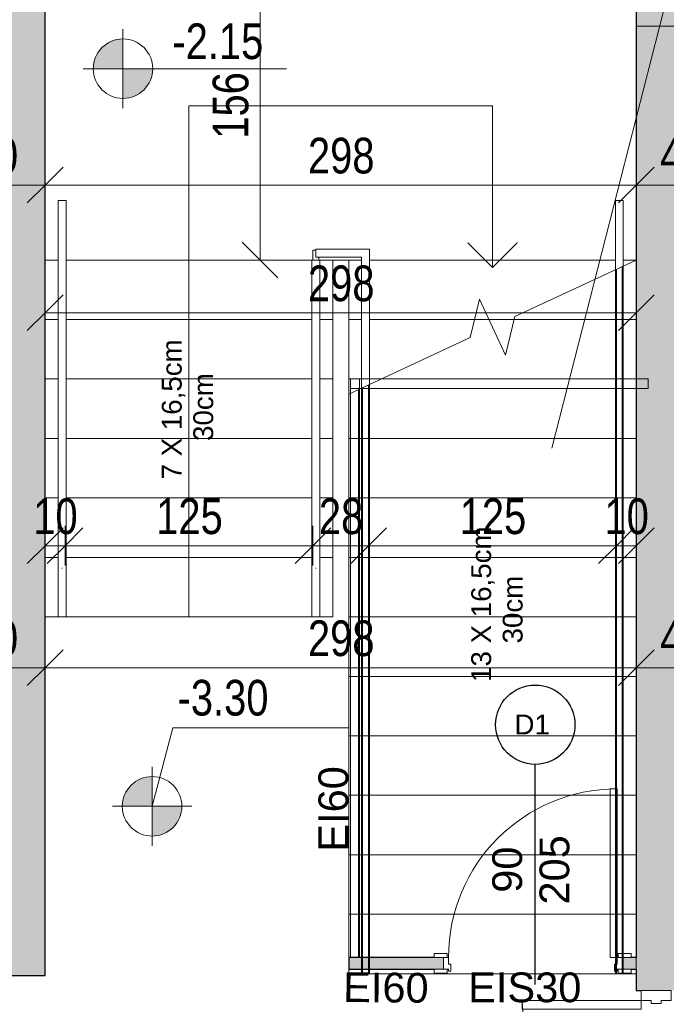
# Model space of a CAD drawing. Header units: centimetres. Extents: x 14802 to 18321, y -10692 to -8506.
# Tile 23 of 33: x 16484 to 16810, y -9411 to -8914. Entities that reach past the tile are written whole.
import ezdxf

# ---------------------------------------------------------------- set-up
doc = ezdxf.new("R2010")
doc.units = ezdxf.units.CM
doc.linetypes.add('Ponad', pattern=[0.396875, 0.238125, -0.15875])
for name, color, linetype, lineweight in [('A-ANNO-DIMS', 211, 'Continuous', 9), ('A-ANNO-DIMS-100', 211, 'Continuous', 9), ('A-AREA', 32, 'Continuous', 9), ('A-AREA-IDEN', 2, 'Continuous', 9), ('A-DETL-GENF', 92, 'Continuous', 9), ('A-DETL-MEDM', 33, 'Continuous', 25), ('A-DETL-THIN', 151, 'Continuous', 9), ('A-DOOR', 31, 'Continuous', 9), ('A-DOOR-FRAM', 31, 'Continuous', 18), ('A-FLOR-HRAL', 11, 'Continuous', 9), ('A-FLOR-HRAL-MBND', 5, 'Ponad', 9), ('A-WALL', 113, 'Continuous', 9), ('A-WALL-PATT', 111, 'Continuous', 25), ('G-ANNO-DIMS', 111, 'Continuous', 9), ('G-ANNO-TEXT', 231, 'Continuous', 9), ('S-STRS', 31, 'Continuous', 9), ('S-STRS-ANNO', 31, 'Continuous', 9), ('S-STRS-MBND', 31, 'Ponad', 9)]:
    doc.layers.add(name, color=color, linetype=linetype, lineweight=lineweight)
doc.styles.add('Arial_3', font='arial.ttf', dxfattribs={"width": 0.8, "height": 18})
doc.styles.add('Arial_4', font='arial.ttf', dxfattribs={"height": 10})
doc.styles.add('Arial_5', font='arial.ttf', dxfattribs={"height": 15})
doc.dimstyles.new('Przekątna_-_1_8_mm_Arial', dxfattribs={"dimscale": 30.48, "dimtxt": 18.364669, "dimasz": 0.590551, "dimexe": 0.328084, "dimexo": 0.0625, "dimgap": 0.016404, "dimtad": 1, "dimdec": 0, "dimdsep": 46, "dimtxsty": 'Arial_3', "dimblk1": 'OBLIQUE', "dimblk2": 'OBLIQUE', "dimsah": 1, "dimcen": 0.09, "dimazin": 0, "dimtfac": 1, "dimtdec": 4, "dimtix": 1, "dimtmove": 0, "dimatfit": 3, "dimfxl": 0.328084, "dimfxlon": 1, "dimtvp": 1, "dimtolj": 1, "dimtzin": 0, "dimarcsym": 2})
doc.dimstyles.new('Przekątna_-_1_8_mm_Arial_3', dxfattribs={"dimscale": 30.48, "dimtxt": 18.364669, "dimasz": 0.590551, "dimexe": 0.328084, "dimexo": 0.0625, "dimgap": 0.016404, "dimtad": 1, "dimdec": 0, "dimdsep": 46, "dimtxsty": 'Arial_3', "dimblk1": 'OBLIQUE', "dimblk2": 'OBLIQUE', "dimsah": 1, "dimcen": 0.09, "dimazin": 0, "dimtfac": 1, "dimtdec": 4, "dimtix": 1, "dimtmove": 0, "dimatfit": 3, "dimfxl": 0.328084, "dimfxlon": 1, "dimtvp": 1, "dimtolj": 1, "dimtzin": 0, "dimarcsym": 2})

# ---------------------------------------------------------------- blocks, each defined once
blk = doc.blocks.new('Drzwi-korytarz-niesymetryczne-wpuszczane - 1500 x 2100mm-592004-1_Poziom piwnicy')
at = {"layer": 'A-DOOR', "color": 84, "lineweight": 18}
for p, q in [((-75, 21.135), (-75, 111.135)), ((-75, 111.135), (-70.5, 111.135)), ((-70.5, 111.135), (-70.5, 21.135)), ((75, 81.135), (70.5, 81.135)), ((70.5, 81.135), (70.5, 21.135)), ((75, 21.135), (75, 81.135)), ((-70.5, 21.135), (-75, 21.135)), ((70.5, 21.135), (75, 21.135))]:
    blk.add_line(p, q, dxfattribs=at)
at = {"layer": 'A-DOOR', "color": 94}
for centre, radius, start, end in [((-75, 21.135), 90, 0, 90), ((75, 21.135), 60, 90, 180)]:
    blk.add_arc(centre, radius, start, end, dxfattribs=at)
at = {"layer": 'A-DOOR-FRAM', "color": 84}
for p, q in [((-75, 21.135), (-80, 21.135)), ((-80, 21.135), (-80, 6.135)), ((-75, 16.15875), (-75, 21.135)), ((75, 21.135), (75, 16.15875)), ((80, 21.135), (75, 21.135)), ((80, 6.135), (80, 21.135)), ((-73.4125, 16.15875), (-75, 16.15875)), ((-73.4125, 11.05625), (-73.4125, 16.15875)), ((75, 16.15875), (73.4125, 16.15875)), ((73.4125, 16.15875), (73.4125, 11.05625)), ((-75, 6.135), (-75, 11.05625)), ((-75, 11.05625), (-73.4125, 11.05625)), ((73.4125, 11.05625), (75, 11.05625)), ((75, 11.05625), (75, 6.135)), ((-80, 6.135), (-75, 6.135)), ((75, 6.135), (80, 6.135))]:
    blk.add_line(p, q, dxfattribs=at)
blk = doc.blocks.new('Drzwi-wewnętrzne-jednoskrzydłowe-dwupanelowe-drewniane - 900 x 2100mm-V5-1_Poziom piwnicy')
at = {"layer": 'A-DOOR', "color": 84, "lineweight": 18}
for p, q in [((42.5, 87.68), (39, 87.68)), ((39, 87.68), (39, 2.68)), ((42.5, 2.68), (42.5, 87.68)), ((39, 2.68), (42.5, 2.68))]:
    blk.add_line(p, q, dxfattribs=at)
at = {"layer": 'A-DOOR', "color": 94}
for p, q in [((-43.14, 4.68), (-49.64, 4.68)), ((-49.64, 4.68), (-49.64, 2.68)), ((-49.64, 2.68), (-43.14, 2.68)), ((-43.14, 2.68), (-43.14, 4.68)), ((49.63, 4.68), (43.13, 4.68)), ((43.13, 4.68), (43.13, 2.68)), ((43.13, 2.68), (49.63, 2.68)), ((49.63, 2.68), (49.63, 4.68)), ((-43.14, -3.32), (-49.64, -3.32)), ((-49.64, -3.32), (-49.64, -5.32)), ((-43.14, -5.32), (-43.14, -3.32)), ((49.63, -3.32), (43.13, -3.32)), ((43.13, -3.32), (43.13, -5.32)), ((49.63, -5.32), (49.63, -3.32)), ((-49.64, -5.32), (-43.14, -5.32)), ((43.13, -5.32), (49.63, -5.32))]:
    blk.add_line(p, q, dxfattribs=at)
blk.add_arc((42.5, 2.68), 85, 90, 180, dxfattribs=at)
at = {"layer": 'A-DOOR-FRAM', "color": 84}
for p, q in [((-42.5, 2.68), (-45, 2.68)), ((-45, 2.68), (-45, -3.32)), ((-42.5, -0.82), (-42.5, 2.68)), ((42.5, 2.68), (42.5, -0.82)), ((45, 2.68), (42.5, 2.68)), ((45, -3.32), (45, 2.68)), ((-45, -3.32), (-42.5, -3.32)), ((-41.23, -0.82), (-42.5, -0.82)), ((-42.5, -3.32), (-42.5, -4.31)), ((-42.5, -4.31), (-41.23, -4.31)), ((-41.23, -4.31), (-41.23, -0.82)), ((42.5, -0.82), (41.23, -0.82)), ((41.23, -0.82), (41.23, -4.31)), ((41.23, -4.31), (42.5, -4.31)), ((42.5, -4.31), (42.5, -3.32)), ((42.5, -3.32), (45, -3.32))]:
    blk.add_line(p, q, dxfattribs=at)
blk = doc.blocks.new('Poręcz - Poręcz-704087-1_Poziom piwnicy')
at = {"layer": 'A-FLOR-HRAL'}
for p, q in [((16631.58, -9030.67), (16633.08, -9030.67)), ((16631.58, -9035.71), (16631.58, -9030.67)), ((16634.58, -9035.71), (16634.58, -9034.17))]:
    blk.add_line(p, q, dxfattribs=at)
at = {"layer": 'A-FLOR-HRAL-MBND'}
for p, q in [((16659.66, -9098.65), (16659.66, -9395.71)), ((16659.66, -9098.65), (16659.66, -9395.71)), ((16659.66, -9098.65), (16659.66, -9395.71)), ((16659.66, -9098.65), (16659.66, -9395.71)), ((16656.66, -9100.05), (16656.66, -9395.71)), ((16656.66, -9100.05), (16656.66, -9395.71)), ((16656.66, -9100.05), (16656.66, -9395.71)), ((16656.66, -9100.05), (16656.66, -9395.71)), ((16659.66, -9395.71), (16656.66, -9395.71)), ((16659.66, -9395.71), (16656.66, -9395.71)), ((16659.66, -9395.71), (16656.66, -9395.71)), ((16659.66, -9395.71), (16656.66, -9395.71))]:
    blk.add_line(p, q, dxfattribs=at)
blk = doc.blocks.new('Poręcz - Poręcz-704091-1_Poziom piwnicy')
at = {"layer": 'A-FLOR-HRAL-MBND'}
for p, q in [((16787.58, -9039), (16787.58, -9395.71)), ((16787.58, -9039), (16787.58, -9395.71)), ((16787.58, -9039), (16787.58, -9395.71)), ((16787.58, -9039), (16787.58, -9395.71)), ((16784.58, -9040.4), (16784.58, -9395.71)), ((16784.58, -9040.4), (16784.58, -9395.71)), ((16784.58, -9040.4), (16784.58, -9395.71)), ((16784.58, -9040.4), (16784.58, -9395.71)), ((16787.58, -9395.71), (16784.58, -9395.71)), ((16787.58, -9395.71), (16784.58, -9395.71)), ((16787.58, -9395.71), (16784.58, -9395.71)), ((16787.58, -9395.71), (16784.58, -9395.71))]:
    blk.add_line(p, q, dxfattribs=at)
blk = doc.blocks.new('Typ poręczy górnej - Górna poręcz_wewnętrzny_-704103-1_Poziom piwnicy')
at = {"layer": 'A-FLOR-HRAL'}
for p, q in [((16631.08, -9187.02), (16631.08, -9215.71)), ((16635.08, -9215.71), (16635.08, -9187.02)), ((16632.87, -9191.15), (16633.29, -9191.15))]:
    blk.add_line(p, q, dxfattribs=at)
at = {"layer": 'A-FLOR-HRAL', "flags": 128}
blk.add_lwpolyline([(16633.29, -9215.71), (16633.08, -9215.71), (16632.88, -9215.71)], dxfattribs=at)
blk = doc.blocks.new('Typ poręczy górnej - Górna poręcz_wewnętrzny_-V7-1_Poziom piwnicy')
at = {"layer": 'A-FLOR-HRAL'}
for p, q in [((16633.08, -9030.17), (16633.08, -9034.17)), ((16633.08, -9030.17), (16660.16, -9030.17)), ((16633.08, -9034.17), (16656.16, -9034.17)), ((16656.16, -9034.17), (16656.16, -9100.28)), ((16660.16, -9030.17), (16660.16, -9098.41)), ((16631.08, -9035.71), (16635.08, -9035.71)), ((16631.08, -9215.71), (16631.08, -9035.71)), ((16635.08, -9215.71), (16635.08, -9035.71)), ((16656.16, -9100.28), (16660.16, -9098.41)), ((16631.08, -9215.71), (16635.08, -9215.71))]:
    blk.add_line(p, q, dxfattribs=at)
at = {"layer": 'A-FLOR-HRAL', "linetype": 'Ponad'}
for p, q in [((16660.16, -9098.41), (16660.16, -9395.71)), ((16656.16, -9100.28), (16656.16, -9395.71)), ((16660.16, -9395.71), (16656.16, -9395.71))]:
    blk.add_line(p, q, dxfattribs=at)
blk = doc.blocks.new('Typ poręczy górnej - Górna poręcz_wewnętrzny_-704117-1_Poziom piwnicy')
at = {"layer": 'A-FLOR-HRAL'}
for p, q in [((16788.08, -9005.71), (16784.08, -9005.71)), ((16784.08, -9005.71), (16784.08, -9040.63)), ((16788.08, -9005.71), (16788.08, -9038.76)), ((16784.08, -9040.63), (16788.08, -9038.76))]:
    blk.add_line(p, q, dxfattribs=at)
at = {"layer": 'A-FLOR-HRAL', "linetype": 'Ponad'}
for p, q in [((16788.08, -9038.76), (16788.08, -9395.71)), ((16784.08, -9040.63), (16784.08, -9395.71)), ((16788.08, -9395.71), (16784.08, -9395.71))]:
    blk.add_line(p, q, dxfattribs=at)
blk = doc.blocks.new('Typ poręczy górnej - Górna poręcz_wewnętrzny_-705044-1_Poziom piwnicy')
at = {"layer": 'A-FLOR-HRAL'}
for p, q in [((16503.16, -9187.02), (16503.16, -9215.71)), ((16507.16, -9215.71), (16507.16, -9187.02)), ((16504.95, -9191.15), (16505.37, -9191.15))]:
    blk.add_line(p, q, dxfattribs=at)
at = {"layer": 'A-FLOR-HRAL', "flags": 128}
blk.add_lwpolyline([(16505.37, -9215.71), (16505.16, -9215.71), (16504.96, -9215.71)], dxfattribs=at)
blk = doc.blocks.new('Typ poręczy górnej - Górna poręcz_wewnętrzny_-V8-1_Poziom piwnicy')
at = {"layer": 'A-FLOR-HRAL'}
for p, q in [((16503.16, -9005.71), (16507.16, -9005.71)), ((16503.16, -9035.71), (16503.16, -9005.71)), ((16507.16, -9035.71), (16507.16, -9005.71)), ((16503.16, -9215.71), (16503.16, -9035.71)), ((16507.16, -9215.71), (16507.16, -9035.71)), ((16503.16, -9215.71), (16507.16, -9215.71))]:
    blk.add_line(p, q, dxfattribs=at)
blk = doc.blocks.new('DIMBLOCK36-1_Poziom piwnicy')
at = {"layer": 'A-ANNO-DIMS-100'}
for p, q in [((16446.62, -9241.34), (16446.62, -9231.34)), ((16446.62, -9241.34), (16455.62, -9232.34)), ((16496.62, -9241.34), (16496.62, -9231.34)), ((16496.62, -9241.34), (16505.62, -9232.34)), ((16446.62, -9241.34), (16437.62, -9250.34)), ((16446.62, -9241.34), (16496.62, -9241.34)), ((16446.62, -9241.34), (16446.62, -9251.34)), ((16496.62, -9241.34), (16487.62, -9250.34)), ((16496.62, -9241.34), (16496.62, -9251.34))]:
    blk.add_line(p, q, dxfattribs=at)
at = {"layer": 'A-ANNO-DIMS-100', "color": 0, "insert": (16460.6, -9217.48), "char_height": 18, "width": 26.4451, "attachment_point": 1, "line_spacing_factor": 0.941778, "style": 'Arial_3'}
blk.add_mtext('50', dxfattribs=at)
blk = doc.blocks.new('_Oblique')
at = {"color": 0, "linetype": 'ByBlock', "lineweight": -2}
blk.add_line((-0.5, -0.5), (0.5, 0.5), dxfattribs=at)
blk = doc.blocks.new('DIMBLOCK37-1_Poziom piwnicy')
at = {"layer": 'A-ANNO-DIMS-100'}
for p, q in [((16496.62, -9241.34), (16496.62, -9231.34)), ((16496.62, -9241.34), (16505.62, -9232.34)), ((16794.62, -9241.34), (16794.62, -9231.34)), ((16794.62, -9241.34), (16803.62, -9232.34)), ((16496.62, -9241.34), (16487.62, -9250.34)), ((16496.62, -9241.34), (16794.62, -9241.34)), ((16496.62, -9241.34), (16496.62, -9251.34)), ((16794.62, -9241.34), (16785.62, -9250.34)), ((16794.62, -9241.34), (16794.62, -9251.34))]:
    blk.add_line(p, q, dxfattribs=at)
at = {"layer": 'A-ANNO-DIMS-100', "color": 0, "insert": (16629.09, -9217.48), "char_height": 18, "width": 39.6677, "attachment_point": 1, "line_spacing_factor": 0.941778, "style": 'Arial_3'}
blk.add_mtext('298', dxfattribs=at)
blk = doc.blocks.new('DIMBLOCK38-1_Poziom piwnicy')
at = {"layer": 'A-ANNO-DIMS-100'}
for p, q in [((16794.62, -9241.34), (16794.62, -9231.34)), ((16794.62, -9241.34), (16803.62, -9232.34)), ((16840.62, -9241.34), (16840.62, -9231.34)), ((16840.62, -9241.34), (16849.62, -9232.34)), ((16794.62, -9241.34), (16785.62, -9250.34)), ((16794.62, -9241.34), (16840.62, -9241.34)), ((16794.62, -9241.34), (16794.62, -9251.34)), ((16840.62, -9241.34), (16831.62, -9250.34)), ((16840.62, -9241.34), (16840.62, -9251.34))]:
    blk.add_line(p, q, dxfattribs=at)
at = {"layer": 'A-ANNO-DIMS-100', "color": 0, "insert": (16806.6, -9217.48), "char_height": 18, "width": 26.4451, "attachment_point": 1, "line_spacing_factor": 0.941778, "style": 'Arial_3'}
blk.add_mtext('46', dxfattribs=at)
blk = doc.blocks.new('DIMBLOCK55-1_Poziom piwnicy')
at = {"layer": 'A-ANNO-DIMS-100'}
for p, q in [((16446.62, -8997.89), (16446.62, -8987.89)), ((16446.62, -8997.89), (16455.62, -8988.89)), ((16496.62, -8997.89), (16496.62, -8987.89)), ((16496.62, -8997.89), (16505.62, -8988.89)), ((16446.62, -8997.89), (16437.62, -9006.89)), ((16446.62, -8997.89), (16496.62, -8997.89)), ((16446.62, -8997.89), (16446.62, -9007.89)), ((16496.62, -8997.89), (16487.62, -9006.89)), ((16496.62, -8997.89), (16496.62, -9007.89))]:
    blk.add_line(p, q, dxfattribs=at)
at = {"layer": 'A-ANNO-DIMS-100', "color": 0, "insert": (16460.6, -8974.02), "char_height": 18, "width": 26.4451, "attachment_point": 1, "line_spacing_factor": 0.941778, "style": 'Arial_3'}
blk.add_mtext('50', dxfattribs=at)
blk = doc.blocks.new('DIMBLOCK56-1_Poziom piwnicy')
at = {"layer": 'A-ANNO-DIMS-100'}
for p, q in [((16496.62, -8997.89), (16496.62, -8987.89)), ((16496.62, -8997.89), (16505.62, -8988.89)), ((16794.62, -8997.89), (16794.62, -8987.89)), ((16794.62, -8997.89), (16803.62, -8988.89)), ((16496.62, -8997.89), (16487.62, -9006.89)), ((16496.62, -8997.89), (16794.62, -8997.89)), ((16496.62, -8997.89), (16496.62, -9007.89)), ((16794.62, -8997.89), (16785.62, -9006.89)), ((16794.62, -8997.89), (16794.62, -9007.89))]:
    blk.add_line(p, q, dxfattribs=at)
at = {"layer": 'A-ANNO-DIMS-100', "color": 0, "insert": (16629.09, -8974.02), "char_height": 18, "width": 39.6677, "attachment_point": 1, "line_spacing_factor": 0.941778, "style": 'Arial_3'}
blk.add_mtext('298', dxfattribs=at)
blk = doc.blocks.new('DIMBLOCK57-1_Poziom piwnicy')
at = {"layer": 'A-ANNO-DIMS-100'}
for p, q in [((16794.62, -8997.89), (16794.62, -8987.89)), ((16794.62, -8997.89), (16803.62, -8988.89)), ((16840.62, -8997.89), (16840.62, -8987.89)), ((16840.62, -8997.89), (16849.62, -8988.89)), ((16794.62, -8997.89), (16785.62, -9006.89)), ((16794.62, -8997.89), (16840.62, -8997.89)), ((16794.62, -8997.89), (16794.62, -9007.89)), ((16840.62, -8997.89), (16831.62, -9006.89)), ((16840.62, -8997.89), (16840.62, -9007.89))]:
    blk.add_line(p, q, dxfattribs=at)
at = {"layer": 'A-ANNO-DIMS-100', "color": 0, "insert": (16806.6, -8974.02), "char_height": 18, "width": 26.4451, "attachment_point": 1, "line_spacing_factor": 0.941778, "style": 'Arial_3'}
blk.add_mtext('46', dxfattribs=at)
blk = doc.blocks.new('DIMBLOCK295-1_Poziom piwnicy')
at = {"layer": 'A-ANNO-DIMS-100'}
for p, q in [((16496.62, -9062.33), (16496.62, -9052.33)), ((16496.62, -9062.33), (16505.62, -9053.33)), ((16794.62, -9062.33), (16794.62, -9052.33)), ((16794.62, -9062.33), (16803.62, -9053.33)), ((16496.62, -9062.33), (16487.62, -9071.33)), ((16496.62, -9062.33), (16794.62, -9062.33)), ((16496.62, -9062.33), (16496.62, -9072.33)), ((16794.62, -9062.33), (16785.62, -9071.33)), ((16794.62, -9062.33), (16794.62, -9072.33))]:
    blk.add_line(p, q, dxfattribs=at)
at = {"layer": 'A-ANNO-DIMS-100', "color": 0, "insert": (16629.09, -9038.46), "char_height": 18, "width": 39.6677, "attachment_point": 1, "line_spacing_factor": 0.941778, "style": 'Arial_3'}
blk.add_mtext('298', dxfattribs=at)
blk = doc.blocks.new('DIMBLOCK296-1_Poziom piwnicy')
at = {"layer": 'A-ANNO-DIMS-100'}
for p, q in [((16496.62, -9179.8), (16496.62, -9169.8)), ((16496.62, -9179.8), (16505.62, -9170.8)), ((16506.66, -9179.8), (16506.66, -9169.8)), ((16506.66, -9179.8), (16515.66, -9170.8)), ((16496.62, -9179.8), (16487.62, -9188.8)), ((16496.62, -9179.8), (16506.66, -9179.8)), ((16496.62, -9179.8), (16496.62, -9189.8)), ((16506.66, -9179.8), (16497.66, -9188.8)), ((16506.66, -9179.8), (16506.66, -9189.8))]:
    blk.add_line(p, q, dxfattribs=at)
at = {"layer": 'A-ANNO-DIMS-100', "color": 0, "insert": (16490.62, -9155.94), "char_height": 18, "width": 26.4451, "attachment_point": 1, "line_spacing_factor": 0.941778, "style": 'Arial_3'}
blk.add_mtext('10', dxfattribs=at)
blk = doc.blocks.new('DIMBLOCK297-1_Poziom piwnicy')
at = {"layer": 'A-ANNO-DIMS-100'}
for p, q in [((16506.66, -9179.8), (16506.66, -9169.8)), ((16506.66, -9179.8), (16515.66, -9170.8)), ((16631.58, -9179.8), (16631.58, -9169.8)), ((16631.58, -9179.8), (16640.58, -9170.8)), ((16506.66, -9179.8), (16497.66, -9188.8)), ((16506.66, -9179.8), (16631.58, -9179.8)), ((16506.66, -9179.8), (16506.66, -9189.8)), ((16631.58, -9179.8), (16622.58, -9188.8)), ((16631.58, -9179.8), (16631.58, -9189.8))]:
    blk.add_line(p, q, dxfattribs=at)
at = {"layer": 'A-ANNO-DIMS-100', "color": 0, "insert": (16552.59, -9155.94), "char_height": 18, "width": 39.6677, "attachment_point": 1, "line_spacing_factor": 0.941778, "style": 'Arial_3'}
blk.add_mtext('125', dxfattribs=at)
blk = doc.blocks.new('DIMBLOCK298-1_Poziom piwnicy')
at = {"layer": 'A-ANNO-DIMS-100'}
for p, q in [((16631.58, -9179.8), (16631.58, -9169.8)), ((16631.58, -9179.8), (16640.58, -9170.8)), ((16659.66, -9179.8), (16659.66, -9169.8)), ((16659.66, -9179.8), (16668.66, -9170.8)), ((16631.58, -9179.8), (16622.58, -9188.8)), ((16631.58, -9179.8), (16659.66, -9179.8)), ((16631.58, -9179.8), (16631.58, -9189.8)), ((16659.66, -9179.8), (16650.66, -9188.8)), ((16659.66, -9179.8), (16659.66, -9189.8))]:
    blk.add_line(p, q, dxfattribs=at)
at = {"layer": 'A-ANNO-DIMS-100', "color": 0, "insert": (16634.6, -9155.94), "char_height": 18, "width": 26.4451, "attachment_point": 1, "line_spacing_factor": 0.941778, "style": 'Arial_3'}
blk.add_mtext('28', dxfattribs=at)
blk = doc.blocks.new('DIMBLOCK299-1_Poziom piwnicy')
at = {"layer": 'A-ANNO-DIMS-100'}
for p, q in [((16659.66, -9179.8), (16659.66, -9169.8)), ((16659.66, -9179.8), (16668.66, -9170.8)), ((16784.58, -9179.8), (16784.58, -9169.8)), ((16784.58, -9179.8), (16793.58, -9170.8)), ((16659.66, -9179.8), (16650.66, -9188.8)), ((16659.66, -9179.8), (16784.58, -9179.8)), ((16659.66, -9179.8), (16659.66, -9189.8)), ((16784.58, -9179.8), (16775.58, -9188.8)), ((16784.58, -9179.8), (16784.58, -9189.8))]:
    blk.add_line(p, q, dxfattribs=at)
at = {"layer": 'A-ANNO-DIMS-100', "color": 0, "insert": (16705.59, -9155.94), "char_height": 18, "width": 39.6677, "attachment_point": 1, "line_spacing_factor": 0.941778, "style": 'Arial_3'}
blk.add_mtext('125', dxfattribs=at)
blk = doc.blocks.new('DIMBLOCK300-1_Poziom piwnicy')
at = {"layer": 'A-ANNO-DIMS-100'}
for p, q in [((16784.58, -9179.8), (16784.58, -9169.8)), ((16784.58, -9179.8), (16793.58, -9170.8)), ((16794.62, -9179.8), (16794.62, -9169.8)), ((16794.62, -9179.8), (16803.62, -9170.8)), ((16784.58, -9179.8), (16775.58, -9188.8)), ((16784.58, -9179.8), (16794.62, -9179.8)), ((16784.58, -9179.8), (16784.58, -9189.8)), ((16794.62, -9179.8), (16785.62, -9188.8)), ((16794.62, -9179.8), (16794.62, -9189.8))]:
    blk.add_line(p, q, dxfattribs=at)
at = {"layer": 'A-ANNO-DIMS-100', "color": 0, "insert": (16778.58, -9155.94), "char_height": 18, "width": 26.4451, "attachment_point": 1, "line_spacing_factor": 0.941778, "style": 'Arial_3'}
blk.add_mtext('10', dxfattribs=at)
blk = doc.blocks.new('DIMBLOCK301-1_Poziom piwnicy')
at = {"layer": 'A-ANNO-DIMS-100'}
for p, q in [((16604.92, -8880.21), (16595.92, -8871.21)), ((16604.92, -8880.21), (16594.92, -8880.21)), ((16604.92, -9035.71), (16604.92, -8880.21)), ((16604.92, -8880.21), (16613.92, -8889.21)), ((16604.92, -8880.21), (16614.92, -8880.21)), ((16604.92, -9035.71), (16595.92, -9026.71)), ((16604.92, -9035.71), (16594.92, -9035.71)), ((16604.92, -9035.71), (16613.92, -9044.71)), ((16604.92, -9035.71), (16614.92, -9035.71))]:
    blk.add_line(p, q, dxfattribs=at)
at = {"layer": 'A-ANNO-DIMS-100', "color": 0, "insert": (16581.05, -8974.49), "char_height": 18, "width": 39.6677, "attachment_point": 1, "rotation": 90, "line_spacing_factor": 0.941778, "style": 'Arial_3'}
blk.add_mtext('156', dxfattribs=at)

msp = doc.modelspace()

# ---------------------------------------------------------------- hatches: boundary and pattern name
at = {"layer": 'A-DETL-GENF'}
msp.add_hatch(color=1, dxfattribs=at).paths.add_polyline_path([(16940.62, -8917.71), (16940.62, -8842.71), (16840.62, -8842.71), (16840.62, -8812.71), (16740.62, -8812.71), (16740.62, -8880.71), (16794.62, -8880.71), (16794.62, -8917.71), (16840.62, -8917.71)])
at = {"layer": 'A-WALL-PATT', "lineweight": 9}
msp.add_hatch(color=256, dxfattribs=at).paths.add_polyline_path([(16496.62, -9396.71), (16496.62, -8880.71), (16446.62, -8880.71), (16446.62, -9396.71)])
h = msp.add_hatch(color=256, dxfattribs=at)
h.paths.add_polyline_path([(16840.62, -10415.49), (16840.62, -10340.49), (16794.62, -10340.49), (16794.62, -10415.49), (16796.12, -10415.49)])
h.paths.add_polyline_path([(16800.11, -9600.25), (16840.62, -9600.25), (16840.62, -9564.17), (16794.62, -9564.17), (16794.62, -9600.25)])
h.paths.add_polyline_path([(16840.62, -9404.17), (16840.62, -8917.71), (16794.62, -8917.71), (16794.62, -9404.17), (16812.12, -9404.17)])
h = msp.add_hatch(color=256, dxfattribs=at)
h.paths.add_polyline_path([(16697.43, -9393.49), (16697.43, -9387.49), (16649.62, -9387.49), (16649.62, -9393.49), (16692.8, -9393.49)])
h.paths.add_polyline_path([(16794.62, -9393.49), (16794.62, -9387.49), (16787.43, -9387.49), (16787.43, -9393.49), (16792.07, -9393.49)])
at = {"layer": 'G-ANNO-DIMS'}
h = msp.add_hatch(color=256, dxfattribs=at)
edge = h.paths.add_edge_path()
edge.add_arc((16535.84, -8939.17), 15, 90, 180)
edge.add_line((16520.84, -8939.17), (16535.84, -8939.17))
edge.add_line((16535.84, -8939.17), (16535.84, -8924.17))
h = msp.add_hatch(color=256, dxfattribs=at)
edge = h.paths.add_edge_path()
edge.add_arc((16535.84, -8939.17), 15, 270, 360)
edge.add_line((16550.84, -8939.17), (16535.84, -8939.17))
edge.add_line((16535.84, -8939.17), (16535.84, -8954.17))
h = msp.add_hatch(color=256, dxfattribs=at)
edge = h.paths.add_edge_path()
edge.add_arc((16550.51, -9311.28), 15, 90, 180)
edge.add_line((16535.51, -9311.28), (16550.51, -9311.28))
edge.add_line((16550.51, -9311.28), (16550.51, -9296.28))
h = msp.add_hatch(color=256, dxfattribs=at)
edge = h.paths.add_edge_path()
edge.add_arc((16550.51, -9311.28), 15, 270, 360)
edge.add_line((16565.51, -9311.28), (16550.51, -9311.28))
edge.add_line((16550.51, -9311.28), (16550.51, -9326.28))

# ---------------------------------------------------------------- linework, layer by layer
at = {"layer": 'A-AREA'}
for p, q in [((16665.95, -9095.71), (16794.62, -9095.71)), ((16654.62, -9387.49), (16654.62, -9101))]:
    msp.add_line(p, q, dxfattribs=at)
at = {"layer": 'A-AREA-IDEN'}
msp.add_line((16752.04, -9130.6), (16842.7, -8775.13), dxfattribs=at)
at = {"layer": 'A-DETL-MEDM'}
msp.add_line((16743.67, -9401.11), (16743.67, -9290.11), dxfattribs=at)
msp.add_circle((16743.67, -9270.11), 20, dxfattribs=at)
at = {"layer": 'A-DETL-THIN'}
for p, q in [((16794.62, -8880.71), (16794.62, -8917.71)), ((16794.62, -8917.71), (16940.62, -8917.71)), ((16650.62, -9095.71), (16650.62, -9387.49)), ((16655.16, -9095.71), (16650.62, -9095.71)), ((16650.62, -9095.71), (16800.62, -9095.71)), ((16650.62, -9100.53), (16650.62, -9095.71)), ((16655.16, -9387.49), (16655.16, -9095.71)), ((16800.62, -9095.71), (16800.62, -9100.53)), ((16800.62, -9100.53), (16650.62, -9100.53)), ((16650.62, -9387.49), (16655.16, -9387.49))]:
    msp.add_line(p, q, dxfattribs=at)
at = {"layer": 'A-WALL', "lineweight": 25}
for p, q in [((16496.62, -9396.71), (16496.62, -8880.71)), ((16794.62, -8880.71), (16794.62, -9387.49)), ((16692.8, -9387.49), (16649.62, -9387.49)), ((16649.62, -9387.49), (16649.62, -9393.49)), ((16794.62, -9387.49), (16792.07, -9387.49)), ((16427.12, -9396.71), (16496.62, -9396.71)), ((16649.62, -9393.49), (16692.8, -9393.49)), ((16792.07, -9393.49), (16794.62, -9393.49)), ((16794.62, -9393.49), (16794.62, -9404.17)), ((16794.62, -9404.17), (16797.12, -9404.17))]:
    msp.add_line(p, q, dxfattribs=at)
at = {"layer": 'G-ANNO-DIMS'}
for p, q in [((16535.84, -8919.17), (16535.84, -8959.17)), ((16535.84, -8939.17), (16535.84, -8924.17)), ((16555.84, -8939.17), (16515.84, -8939.17)), ((16520.84, -8939.17), (16535.84, -8939.17)), ((16550.84, -8939.17), (16535.84, -8939.17)), ((16535.84, -8939.17), (16535.84, -8954.17)), ((16535.84, -8939.17), (16558.63, -8939.17)), ((16558.63, -8939.17), (16618.31, -8939.17)), ((16550.51, -9311.28), (16560.95, -9271.71)), ((16560.95, -9271.71), (16649.44, -9271.71)), ((16550.51, -9291.28), (16550.51, -9331.28)), ((16550.51, -9311.28), (16550.51, -9296.28)), ((16570.51, -9311.28), (16530.51, -9311.28)), ((16535.51, -9311.28), (16550.51, -9311.28)), ((16565.51, -9311.28), (16550.51, -9311.28)), ((16550.51, -9311.28), (16550.51, -9326.28))]:
    msp.add_line(p, q, dxfattribs=at)
for centre, start, end in [((16535.84, -8939.17), 90, 180), ((16535.84, -8939.17), 0, 90), ((16535.84, -8939.17), 180, 270), ((16535.84, -8939.17), 270, 0), ((16550.51, -9311.28), 90, 180), ((16550.51, -9311.28), 0, 90), ((16550.51, -9311.28), 180, 270), ((16550.51, -9311.28), 270, 0)]:
    msp.add_arc(centre, 15, start, end, dxfattribs=at)
at = {"layer": 'S-STRS'}
for p, q in [((16496.62, -9035.71), (16503.16, -9035.71)), ((16507.16, -9035.71), (16631.08, -9035.71)), ((16635.08, -9035.71), (16641.62, -9035.71)), ((16641.62, -9035.71), (16649.62, -9035.71)), ((16641.62, -9065.71), (16641.62, -9035.71)), ((16656.16, -9035.71), (16649.62, -9035.71)), ((16649.62, -9035.71), (16649.62, -9065.71)), ((16784.08, -9035.71), (16660.16, -9035.71)), ((16794.62, -9035.71), (16788.08, -9035.71)), ((16496.62, -9065.71), (16503.16, -9065.71)), ((16507.16, -9065.71), (16631.08, -9065.71)), ((16635.08, -9065.71), (16641.62, -9065.71)), ((16641.62, -9095.71), (16641.62, -9065.71)), ((16649.62, -9065.71), (16649.62, -9095.71)), ((16656.16, -9065.71), (16649.62, -9065.71)), ((16713, -9065.71), (16660.16, -9065.71)), ((16733.09, -9065.71), (16720.35, -9065.71)), ((16496.62, -9095.71), (16503.16, -9095.71)), ((16507.16, -9095.71), (16631.08, -9095.71)), ((16635.08, -9095.71), (16641.62, -9095.71)), ((16641.62, -9125.71), (16641.62, -9095.71)), ((16649.62, -9095.71), (16649.62, -9103.33)), ((16656.16, -9095.71), (16649.62, -9095.71)), ((16665.95, -9095.71), (16660.16, -9095.71)), ((16496.62, -9125.71), (16503.16, -9125.71)), ((16507.16, -9125.71), (16631.08, -9125.71)), ((16635.08, -9125.71), (16641.62, -9125.71)), ((16641.62, -9155.71), (16641.62, -9125.71)), ((16496.62, -9155.71), (16503.16, -9155.71)), ((16507.16, -9155.71), (16631.08, -9155.71)), ((16635.08, -9155.71), (16641.62, -9155.71)), ((16641.62, -9185.71), (16641.62, -9155.71)), ((16496.62, -9185.71), (16503.16, -9185.71)), ((16507.16, -9185.71), (16631.08, -9185.71)), ((16635.08, -9185.71), (16641.62, -9185.71)), ((16641.62, -9215.71), (16641.62, -9185.71)), ((16496.62, -9215.71), (16503.16, -9215.71)), ((16507.16, -9215.71), (16631.08, -9215.71)), ((16635.08, -9215.71), (16641.62, -9215.71))]:
    msp.add_line(p, q, dxfattribs=at)
at = {"layer": 'S-STRS', "linetype": 'Ponad'}
for p, q in [((16496.62, -9035.71), (16503.16, -9035.71)), ((16507.16, -9035.71), (16631.08, -9035.71)), ((16635.08, -9035.71), (16641.62, -9035.71)), ((16656.16, -9035.71), (16649.62, -9035.71)), ((16784.08, -9035.71), (16660.16, -9035.71)), ((16794.62, -9035.71), (16788.08, -9035.71)), ((16496.62, -9065.71), (16503.16, -9065.71)), ((16507.16, -9065.71), (16631.08, -9065.71)), ((16635.08, -9065.71), (16641.62, -9065.71)), ((16656.16, -9065.71), (16649.62, -9065.71)), ((16713, -9065.71), (16660.16, -9065.71)), ((16733.09, -9065.71), (16720.35, -9065.71)), ((16496.62, -9095.71), (16503.16, -9095.71)), ((16507.16, -9095.71), (16631.08, -9095.71)), ((16635.08, -9095.71), (16641.62, -9095.71)), ((16656.16, -9095.71), (16649.62, -9095.71)), ((16665.95, -9095.71), (16660.16, -9095.71)), ((16496.62, -9125.71), (16503.16, -9125.71)), ((16507.16, -9125.71), (16631.08, -9125.71)), ((16635.08, -9125.71), (16641.62, -9125.71)), ((16496.62, -9155.71), (16503.16, -9155.71)), ((16507.16, -9155.71), (16631.08, -9155.71)), ((16635.08, -9155.71), (16641.62, -9155.71)), ((16496.62, -9185.71), (16503.16, -9185.71)), ((16507.16, -9185.71), (16631.08, -9185.71)), ((16635.08, -9185.71), (16641.62, -9185.71)), ((16496.62, -9215.71), (16503.16, -9215.71)), ((16507.16, -9215.71), (16631.08, -9215.71)), ((16635.08, -9215.71), (16641.62, -9215.71))]:
    msp.add_line(p, q, dxfattribs=at)
at = {"layer": 'S-STRS-ANNO'}
for p, q in [((16569.12, -8957.96), (16722.12, -8957.96)), ((16569.12, -9035.71), (16569.12, -8957.96)), ((16722.12, -8957.96), (16722.12, -9035.71)), ((16722.12, -9039.52), (16709.62, -9027.02)), ((16722.12, -9039.52), (16734.62, -9027.02)), ((16569.12, -9065.71), (16569.12, -9035.71)), ((16722.12, -9035.71), (16722.12, -9039.52)), ((16569.12, -9095.71), (16569.12, -9065.71)), ((16569.12, -9125.71), (16569.12, -9095.71)), ((16569.12, -9155.71), (16569.12, -9125.71)), ((16569.12, -9185.71), (16569.12, -9155.71)), ((16569.12, -9215.71), (16569.12, -9185.71))]:
    msp.add_line(p, q, dxfattribs=at)
at = {"layer": 'S-STRS-MBND', "linetype": 'Continuous'}
for p, q in [((16733.45, -9064.24), (16794.62, -9035.71)), ((16710.79, -9074.8), (16715.52, -9055.36)), ((16715.52, -9055.36), (16728.73, -9083.68)), ((16728.73, -9083.68), (16733.45, -9064.24)), ((16649.62, -9103.33), (16710.79, -9074.8))]:
    msp.add_line(p, q, dxfattribs=at)
at = {"layer": 'S-STRS-MBND'}
for p, q in [((16794.62, -9035.71), (16794.62, -9395.71)), ((16720.35, -9065.71), (16713, -9065.71)), ((16720.35, -9065.71), (16713, -9065.71)), ((16794.62, -9065.71), (16733.09, -9065.71)), ((16794.62, -9065.71), (16733.09, -9065.71)), ((16794.62, -9095.71), (16665.95, -9095.71)), ((16794.62, -9095.71), (16665.95, -9095.71)), ((16649.62, -9103.33), (16649.62, -9395.71)), ((16794.62, -9125.71), (16649.62, -9125.71)), ((16794.62, -9125.71), (16649.62, -9125.71)), ((16794.62, -9155.71), (16649.62, -9155.71)), ((16794.62, -9155.71), (16649.62, -9155.71)), ((16794.62, -9185.71), (16649.62, -9185.71)), ((16794.62, -9185.71), (16649.62, -9185.71)), ((16794.62, -9215.71), (16649.62, -9215.71)), ((16794.62, -9215.71), (16649.62, -9215.71)), ((16794.62, -9245.71), (16649.62, -9245.71)), ((16794.62, -9245.71), (16649.62, -9245.71)), ((16794.62, -9275.71), (16649.62, -9275.71)), ((16794.62, -9275.71), (16649.62, -9275.71)), ((16794.62, -9305.71), (16649.62, -9305.71)), ((16794.62, -9305.71), (16649.62, -9305.71)), ((16794.62, -9335.71), (16649.62, -9335.71)), ((16794.62, -9335.71), (16649.62, -9335.71)), ((16794.62, -9365.71), (16649.62, -9365.71)), ((16794.62, -9365.71), (16649.62, -9365.71)), ((16794.62, -9395.71), (16649.62, -9395.71))]:
    msp.add_line(p, q, dxfattribs=at)

# ---------------------------------------------------------------- block references
at = {"layer": 'A-DOOR', "color": 94}
msp.add_blockref('Drzwi-wewnętrzne-jednoskrzydłowe-dwupanelowe-drewniane - 900 x 2100mm-V5-1_Poziom piwnicy', (16742.43, -9390.17), dxfattribs=at)
at = {"layer": 'A-DOOR', "color": 94, "rotation": 89.99999999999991}
msp.add_blockref('Drzwi-korytarz-niesymetryczne-wpuszczane - 1500 x 2100mm-592004-1_Poziom piwnicy', (16818.26, -9484.17), dxfattribs=at)
at = {"layer": 'A-FLOR-HRAL'}
for name in ['Typ poręczy górnej - Górna poręcz_wewnętrzny_-V8-1_Poziom piwnicy', 'Typ poręczy górnej - Górna poręcz_wewnętrzny_-704117-1_Poziom piwnicy', 'Typ poręczy górnej - Górna poręcz_wewnętrzny_-V7-1_Poziom piwnicy', 'Poręcz - Poręcz-704087-1_Poziom piwnicy', 'Poręcz - Poręcz-704091-1_Poziom piwnicy', 'Typ poręczy górnej - Górna poręcz_wewnętrzny_-705044-1_Poziom piwnicy', 'Typ poręczy górnej - Górna poręcz_wewnętrzny_-704103-1_Poziom piwnicy']:
    msp.add_blockref(name, (0, 0), dxfattribs=at)

# ---------------------------------------------------------------- texts
at = {"layer": 'G-ANNO-DIMS', "char_height": 18, "width": 54.2095, "attachment_point": 1, "line_spacing_factor": 0.941778, "style": 'Arial_3'}
for s, insert in [('-2.15', (16560.73, -8916.34)), ('-3.30', (16563.35, -9247.49))]:
    msp.add_mtext(s, dxfattribs=dict(at, insert=insert))
at = {"layer": 'G-ANNO-TEXT', "color": 7, "attachment_point": 1, "rotation": 90}
for s, insert, char_height, width, style in [('7 X 16,5cm', (16555.42, -9146.37), 10, 85.7806, 'Arial_4'), ('     30cm', (16571.3, -9146.37), 10, 64.9367, 'Arial_4'), ('13 X 16,5cm', (16711.42, -9248.51), 10, 95.4008, 'Arial_4'), ('     30cm', (16727.3, -9248.51), 10, 64.9367, 'Arial_4'), ('205', (16745.83, -9360.84), 15, 43.2911, 'Arial_5'), ('90', (16722.01, -9354.89), 15, 28.8607, 'Arial_5'), ('\\fArial|b0|i0|c238|p34|; ', (16722.01, -9360.84), 15, 7.2152, 'Arial_5')]:
    msp.add_mtext(s, dxfattribs=dict(at, insert=insert, char_height=char_height, width=width, style=style))
at = {"layer": 'G-ANNO-TEXT', "color": 7, "insert": (16733.21, -9264.99), "char_height": 10, "width": 21.6456, "attachment_point": 1, "style": 'Arial_4'}
msp.add_mtext('D1', dxfattribs=at)
at = {"layer": 'G-ANNO-TEXT', "color": 1, "char_height": 15, "width": 52.9114, "attachment_point": 1, "style": 'Arial_5'}
for insert, rotation in [((16634.37, -9334.13), 90), ((16646.9, -9394.97), 359.465)]:
    msp.add_mtext('EI60', dxfattribs=dict(at, insert=insert, rotation=rotation))
at = {"layer": 'G-ANNO-TEXT', "color": 1, "insert": (16709.86, -9395.1), "char_height": 15, "width": 69.7468, "attachment_point": 1, "style": 'Arial_5'}
msp.add_mtext('EIS30', dxfattribs=at)

# ---------------------------------------------------------------- dimensions: what is measured, and where the dimension line sits
at = {"layer": 'A-ANNO-DIMS'}
dim = msp.add_linear_dim(base=(16604.92091124, -8880.2148915), p1=(16594.92091124, -9035.7148915), p2=(16594.92091124, -8880.2148915), angle=90, dimstyle='Przekątna_-_1_8_mm_Arial_3', override={"dimpost": '<>', "dimfxl": 155.5}, dxfattribs=at)
dim.commit()
dim.dimension.update_dxf_attribs({"geometry": 'DIMBLOCK301-1_Poziom piwnicy', "text_midpoint": (16595.23059741, -8957.9648915)})
for base, p1, p2, dimstyle, override, picture, middle in [((16496.62, -8997.89), (16446.62, -8987.89), (16496.62, -8987.89), 'Przekątna_-_1_8_mm_Arial', {"dimpost": '<>', "dimfxl": 50}, 'DIMBLOCK55-1_Poziom piwnicy', (16471.62, -8988.2)), ((16794.62, -8997.89), (16496.62, -8987.89), (16794.62, -8987.89), 'Przekątna_-_1_8_mm_Arial', {"dimpost": '<>', "dimfxl": 298}, 'DIMBLOCK56-1_Poziom piwnicy', (16645.62, -8988.2)), ((16840.62, -8997.89), (16794.62, -8987.89), (16840.62, -8987.89), 'Przekątna_-_1_8_mm_Arial', {"dimpost": '<>', "dimfxl": 46}, 'DIMBLOCK57-1_Poziom piwnicy', (16817.62, -8988.2)), ((16794.62, -9062.33), (16496.62, -9052.33), (16794.62, -9052.33), 'Przekątna_-_1_8_mm_Arial_3', {"dimpost": '<>', "dimfxl": 298}, 'DIMBLOCK295-1_Poziom piwnicy', (16645.62, -9052.64)), ((16506.66, -9179.8), (16496.62, -9169.8), (16506.66, -9169.8), 'Przekątna_-_1_8_mm_Arial_3', {"dimpost": '<>', "dimfxl": 10.04}, 'DIMBLOCK296-1_Poziom piwnicy', (16501.64, -9170.11)), ((16631.58, -9179.8), (16506.66, -9169.8), (16631.58, -9169.8), 'Przekątna_-_1_8_mm_Arial_3', {"dimpost": '<>', "dimfxl": 124.92}, 'DIMBLOCK297-1_Poziom piwnicy', (16569.12, -9170.11)), ((16659.66, -9179.8), (16631.58, -9169.8), (16659.66, -9169.8), 'Przekątna_-_1_8_mm_Arial_3', {"dimpost": '<>', "dimfxl": 28.08}, 'DIMBLOCK298-1_Poziom piwnicy', (16645.62, -9170.11)), ((16784.58, -9179.8), (16659.66, -9169.8), (16784.58, -9169.8), 'Przekątna_-_1_8_mm_Arial_3', {"dimpost": '<>', "dimfxl": 124.92}, 'DIMBLOCK299-1_Poziom piwnicy', (16722.12, -9170.11)), ((16794.62, -9179.8), (16784.58, -9169.8), (16794.62, -9169.8), 'Przekątna_-_1_8_mm_Arial_3', {"dimpost": '<>', "dimfxl": 10.04}, 'DIMBLOCK300-1_Poziom piwnicy', (16789.6, -9170.11)), ((16496.62, -9241.34), (16446.62, -9231.34), (16496.62, -9231.34), 'Przekątna_-_1_8_mm_Arial', {"dimpost": '<>', "dimfxl": 50}, 'DIMBLOCK36-1_Poziom piwnicy', (16471.62, -9231.65)), ((16794.62, -9241.34), (16496.62, -9231.34), (16794.62, -9231.34), 'Przekątna_-_1_8_mm_Arial', {"dimpost": '<>', "dimfxl": 298}, 'DIMBLOCK37-1_Poziom piwnicy', (16645.62, -9231.65)), ((16840.62, -9241.34), (16794.62, -9231.34), (16840.62, -9231.34), 'Przekątna_-_1_8_mm_Arial', {"dimpost": '<>', "dimfxl": 46}, 'DIMBLOCK38-1_Poziom piwnicy', (16817.62, -9231.65))]:
    dim = msp.add_linear_dim(base=base, p1=p1, p2=p2, dimstyle=dimstyle, override=override, dxfattribs=at)
    dim.commit()
    dim.dimension.update_dxf_attribs({"geometry": picture, "text_midpoint": middle})

doc.saveas('drawing.dxf')
